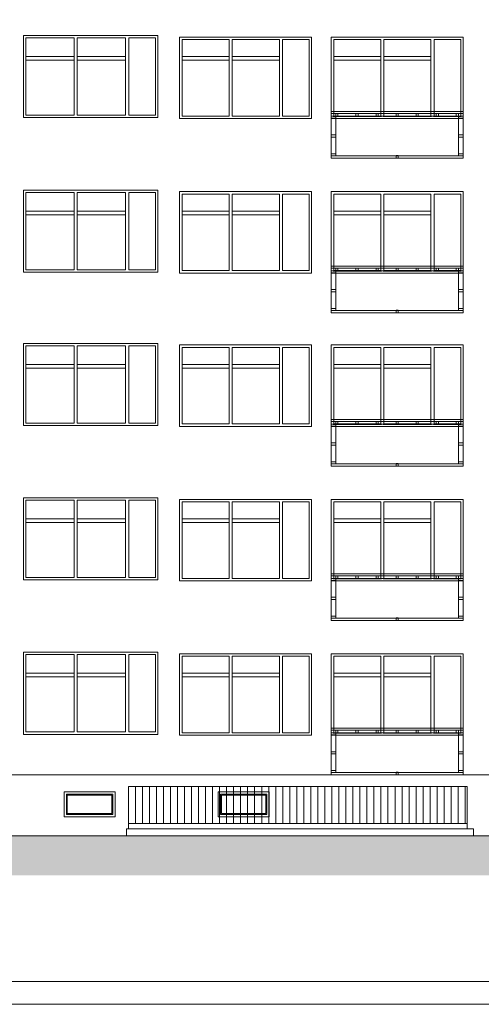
# Paper-space layout 'A-43 ELEWACJE' of a CAD drawing. Header units: millimetres. Extents: x -1100 to 1100, y 0 to 900.
# Tile 2 of 24: x 199 to 298, y 0 to 210. Entities that reach past the tile are written whole.
import ezdxf
from ezdxf.xclip import XClip

# ---------------------------------------------------------------- set-up
doc = ezdxf.new("R2010")
doc.units = ezdxf.units.MM
doc.header["$MEASUREMENT"] = 0
doc.header["$XCLIPFRAME"] = 0
for name, color, linetype, lineweight in [('A_Arkusz_Nr_pióra__1', 7, 'Continuous', 20), ('A_ściany_Nr_pióra__1', 7, 'Continuous', 20), ('A_ściany_Nr_pióra__2', 8, 'Continuous', 13), ('A_ściany_Nr_pióra__3', 252, 'Continuous', 13)]:
    doc.layers.add(name, color=color, linetype=linetype, lineweight=lineweight)
doc.layers.add('A_ściany', color=7, linetype='Continuous')
doc.layers.add('A_ściany_Nr_pióra__9', color=7, linetype='Continuous', lineweight=13, true_color=0xadadad)

# ---------------------------------------------------------------- blocks, each defined once
blk = doc.blocks.new('Rysunek_1_1', base_point=(-473.34, 1334))
at = {"layer": 'A_ściany', "linetype": 'Continuous', "lineweight": 13}
blk.add_hatch(color=8, dxfattribs=at).paths.add_polyline_path([(108, 39.37), (29.9, 39.37), (29.9, 27.6), (635.41, 27.6), (635.41, 36.02), (177.67, 36.02)])
at = {"layer": 'A_ściany_Nr_pióra__1', "color": 7, "linetype": 'Continuous', "lineweight": 20}
for p, q in [((320.39, 49.02), (128.61, 49.02)), ((635.41, 36.02), (177.67, 36.02))]:
    blk.add_line(p, q, dxfattribs=at)
at = {"layer": 'A_ściany_Nr_pióra__2', "color": 8, "linetype": 'Continuous', "lineweight": 13}
for p, q in [((222.63, 37.54), (222.63, 46.57)), ((222.63, 46.57), (295.08, 46.57)), ((224.13, 38.66), (224.13, 46.57)), ((225.63, 38.66), (225.63, 46.57)), ((227.13, 38.66), (227.13, 46.57)), ((228.63, 38.66), (228.63, 46.57)), ((230.13, 38.66), (230.13, 46.57)), ((231.63, 38.66), (231.63, 46.57)), ((233.13, 38.66), (233.13, 46.57)), ((234.63, 38.66), (234.63, 46.57)), ((236.13, 38.66), (236.13, 46.57)), ((237.63, 38.66), (237.63, 46.57)), ((239.13, 38.66), (239.13, 46.57)), ((240.63, 38.66), (240.63, 46.57)), ((242.13, 38.66), (242.13, 46.57)), ((243.63, 38.66), (243.63, 46.57)), ((245.13, 38.66), (245.13, 46.57)), ((246.63, 38.66), (246.63, 46.57)), ((248.13, 38.66), (248.13, 46.57)), ((249.63, 38.66), (249.63, 46.57)), ((251.13, 38.66), (251.13, 46.57)), ((252.63, 38.66), (252.63, 46.57)), ((254.13, 38.66), (254.13, 46.57)), ((255.63, 38.66), (255.63, 46.57)), ((257.13, 38.66), (257.13, 46.57)), ((258.63, 38.66), (258.63, 46.57)), ((260.13, 38.66), (260.13, 46.57)), ((261.63, 38.66), (261.63, 46.57)), ((263.13, 38.66), (263.13, 46.57)), ((264.63, 38.66), (264.63, 46.57)), ((266.13, 38.66), (266.13, 46.57)), ((267.63, 38.66), (267.63, 46.57)), ((269.13, 38.66), (269.13, 46.57)), ((270.63, 38.66), (270.63, 46.57)), ((272.13, 38.66), (272.13, 46.57)), ((273.63, 38.66), (273.63, 46.57)), ((275.13, 38.66), (275.13, 46.57)), ((276.63, 38.66), (276.63, 46.57)), ((278.13, 38.66), (278.13, 46.57)), ((279.63, 38.66), (279.63, 46.57)), ((281.13, 38.66), (281.13, 46.57)), ((282.63, 38.66), (282.63, 46.57)), ((284.13, 38.66), (284.13, 46.57)), ((285.63, 38.66), (285.63, 46.57)), ((287.13, 38.66), (287.13, 46.57)), ((288.63, 38.66), (288.63, 46.57)), ((290.13, 38.66), (290.13, 46.57)), ((291.63, 38.66), (291.63, 46.57)), ((293.13, 38.66), (293.13, 46.57)), ((294.63, 38.66), (294.63, 46.57)), ((295.08, 46.57), (295.08, 37.54)), ((222.63, 38.66), (295.08, 38.66)), ((222.24, 36.02), (222.24, 37.54)), ((222.24, 37.54), (296.43, 37.54)), ((296.43, 37.54), (296.43, 36.02))]:
    blk.add_line(p, q, dxfattribs=at)
at = {"layer": 'A_ściany_Nr_pióra__3', "color": 252, "linetype": 'Continuous', "lineweight": 13}
for p, q in [((228.92, 207.09), (200.18, 207.09)), ((200.18, 207.09), (200.18, 189.52)), ((200.71, 206.57), (200.71, 190.05)), ((211.05, 206.57), (200.71, 206.57)), ((211.05, 190.05), (211.05, 206.57)), ((211.7, 206.57), (211.7, 190.05)), ((222.05, 206.57), (211.7, 206.57)), ((222.05, 190.05), (222.05, 206.57)), ((222.7, 206.57), (222.7, 190.05)), ((228.4, 206.57), (222.7, 206.57)), ((228.4, 190.05), (228.4, 206.57)), ((228.92, 189.52), (228.92, 207.09)), ((233.58, 189.34), (233.58, 206.75)), ((233.58, 206.75), (261.78, 206.75)), ((261.78, 206.75), (261.78, 189.34)), ((234.11, 206.23), (244.18, 206.23)), ((234.11, 189.87), (234.11, 206.23)), ((244.18, 206.23), (244.18, 189.87)), ((244.83, 206.23), (254.91, 206.23)), ((244.83, 189.87), (244.83, 206.23)), ((254.91, 206.23), (254.91, 189.87)), ((255.56, 206.23), (261.26, 206.23)), ((255.56, 189.87), (255.56, 206.23)), ((261.26, 206.23), (261.26, 189.87)), ((276.6, 206.23), (266.52, 206.23)), ((266.52, 206.23), (266.52, 189.87)), ((276.6, 189.87), (276.6, 206.23)), ((287.32, 206.23), (277.25, 206.23)), ((277.25, 206.23), (277.25, 189.87)), ((287.32, 189.87), (287.32, 206.23)), ((293.67, 206.23), (287.97, 206.23)), ((287.97, 206.23), (287.97, 189.87)), ((293.67, 189.87), (293.67, 206.23)), ((200.71, 202.6), (211.05, 202.6)), ((211.7, 202.6), (222.05, 202.6)), ((244.18, 202.6), (234.11, 202.6)), ((254.91, 202.6), (244.83, 202.6)), ((266.52, 202.6), (276.6, 202.6)), ((277.25, 202.6), (287.32, 202.6)), ((200.71, 201.8), (211.05, 201.8)), ((211.7, 201.8), (222.05, 201.8)), ((244.18, 201.8), (234.11, 201.8)), ((254.91, 201.8), (244.83, 201.8)), ((266.52, 201.8), (276.6, 201.8)), ((277.25, 201.8), (287.32, 201.8)), ((200.18, 189.52), (228.92, 189.52)), ((200.71, 190.05), (211.05, 190.05)), ((211.7, 190.05), (222.05, 190.05)), ((222.7, 190.05), (228.4, 190.05)), ((244.18, 189.87), (234.11, 189.87)), ((254.91, 189.87), (244.83, 189.87)), ((261.26, 189.87), (255.56, 189.87)), ((266.39, 189.74), (276.72, 189.74)), ((266.52, 189.87), (276.6, 189.87)), ((277.12, 189.74), (287.44, 189.74)), ((277.25, 189.87), (287.32, 189.87)), ((287.84, 189.74), (293.79, 189.74)), ((287.97, 189.87), (293.67, 189.87)), ((261.78, 189.34), (233.58, 189.34)), ((294.19, 189.34), (265.99, 189.34)), ((228.92, 174.04), (200.18, 174.04)), ((200.18, 174.04), (200.18, 156.47)), ((200.71, 173.52), (200.71, 157)), ((211.05, 173.52), (200.71, 173.52)), ((211.05, 157), (211.05, 173.52)), ((211.7, 173.52), (211.7, 157)), ((222.05, 173.52), (211.7, 173.52)), ((222.05, 157), (222.05, 173.52)), ((222.7, 173.52), (222.7, 157)), ((228.4, 173.52), (222.7, 173.52)), ((228.4, 157), (228.4, 173.52)), ((228.92, 156.47), (228.92, 174.04)), ((233.58, 156.29), (233.58, 173.7)), ((233.58, 173.7), (261.78, 173.7)), ((234.11, 173.18), (244.18, 173.18)), ((234.11, 156.82), (234.11, 173.18)), ((244.18, 173.18), (244.18, 156.82)), ((244.83, 173.18), (254.91, 173.18)), ((244.83, 156.82), (244.83, 173.18)), ((254.91, 173.18), (254.91, 156.82)), ((255.56, 173.18), (261.26, 173.18)), ((255.56, 156.82), (255.56, 173.18)), ((261.26, 173.18), (261.26, 156.82)), ((261.78, 173.7), (261.78, 156.29)), ((276.6, 173.18), (266.52, 173.18)), ((266.52, 173.18), (266.52, 156.82)), ((276.6, 156.82), (276.6, 173.18)), ((287.32, 173.18), (277.25, 173.18)), ((277.25, 173.18), (277.25, 156.82)), ((287.32, 156.82), (287.32, 173.18)), ((293.67, 173.18), (287.97, 173.18)), ((287.97, 173.18), (287.97, 156.82)), ((293.67, 156.82), (293.67, 173.18)), ((200.71, 169.55), (211.05, 169.55)), ((200.71, 168.75), (211.05, 168.75)), ((211.7, 169.55), (222.05, 169.55)), ((211.7, 168.75), (222.05, 168.75)), ((244.18, 169.55), (234.11, 169.55)), ((244.18, 168.75), (234.11, 168.75)), ((254.91, 169.55), (244.83, 169.55)), ((254.91, 168.75), (244.83, 168.75)), ((266.52, 169.55), (276.6, 169.55)), ((266.52, 168.75), (276.6, 168.75)), ((277.25, 169.55), (287.32, 169.55)), ((277.25, 168.75), (287.32, 168.75)), ((200.18, 156.47), (228.92, 156.47)), ((200.71, 157), (211.05, 157)), ((211.7, 157), (222.05, 157)), ((222.7, 157), (228.4, 157)), ((261.78, 156.29), (233.58, 156.29)), ((244.18, 156.82), (234.11, 156.82)), ((254.91, 156.82), (244.83, 156.82)), ((261.26, 156.82), (255.56, 156.82)), ((294.19, 156.29), (265.99, 156.29)), ((266.39, 156.69), (276.72, 156.69)), ((266.52, 156.82), (276.6, 156.82)), ((277.12, 156.69), (287.44, 156.69)), ((277.25, 156.82), (287.32, 156.82)), ((287.84, 156.69), (293.79, 156.69)), ((287.97, 156.82), (293.67, 156.82)), ((228.92, 141.27), (200.18, 141.27)), ((200.18, 141.27), (200.18, 123.7)), ((228.92, 123.7), (228.92, 141.27)), ((200.71, 140.74), (200.71, 124.22)), ((211.05, 140.74), (200.71, 140.74)), ((211.05, 124.22), (211.05, 140.74)), ((211.7, 140.74), (211.7, 124.22)), ((222.05, 140.74), (211.7, 140.74)), ((222.05, 124.22), (222.05, 140.74)), ((222.7, 140.74), (222.7, 124.22)), ((228.4, 140.74), (222.7, 140.74)), ((228.4, 124.22), (228.4, 140.74)), ((233.58, 123.52), (233.58, 140.93)), ((233.58, 140.93), (261.78, 140.93)), ((234.11, 140.4), (244.18, 140.4)), ((234.11, 124.04), (234.11, 140.4)), ((244.18, 140.4), (244.18, 124.04)), ((244.83, 140.4), (254.91, 140.4)), ((244.83, 124.04), (244.83, 140.4)), ((254.91, 140.4), (254.91, 124.04)), ((255.56, 140.4), (261.26, 140.4)), ((255.56, 124.04), (255.56, 140.4)), ((261.26, 140.4), (261.26, 124.04)), ((261.78, 140.93), (261.78, 123.52)), ((276.6, 140.4), (266.52, 140.4)), ((266.52, 140.4), (266.52, 124.04)), ((276.6, 124.04), (276.6, 140.4)), ((287.32, 140.4), (277.25, 140.4)), ((277.25, 140.4), (277.25, 124.04)), ((287.32, 124.04), (287.32, 140.4)), ((293.67, 140.4), (287.97, 140.4)), ((287.97, 140.4), (287.97, 124.04)), ((293.67, 124.04), (293.67, 140.4)), ((200.71, 136.77), (211.05, 136.77)), ((200.71, 135.97), (211.05, 135.97)), ((211.7, 136.77), (222.05, 136.77)), ((211.7, 135.97), (222.05, 135.97)), ((244.18, 136.77), (234.11, 136.77)), ((244.18, 135.97), (234.11, 135.97)), ((254.91, 136.77), (244.83, 136.77)), ((254.91, 135.97), (244.83, 135.97)), ((266.52, 136.77), (276.6, 136.77)), ((266.52, 135.97), (276.6, 135.97)), ((277.25, 136.77), (287.32, 136.77)), ((277.25, 135.97), (287.32, 135.97)), ((200.71, 124.22), (211.05, 124.22)), ((211.7, 124.22), (222.05, 124.22)), ((222.7, 124.22), (228.4, 124.22)), ((200.18, 123.7), (228.92, 123.7)), ((261.78, 123.52), (233.58, 123.52)), ((244.18, 124.04), (234.11, 124.04)), ((254.91, 124.04), (244.83, 124.04)), ((261.26, 124.04), (255.56, 124.04)), ((294.19, 123.52), (265.99, 123.52)), ((266.39, 123.92), (276.72, 123.92)), ((266.52, 124.04), (276.6, 124.04)), ((277.12, 123.92), (287.44, 123.92)), ((277.25, 124.04), (287.32, 124.04)), ((287.84, 123.92), (293.79, 123.92)), ((287.97, 124.04), (293.67, 124.04)), ((228.92, 108.27), (200.18, 108.27)), ((200.18, 108.27), (200.18, 90.7)), ((200.71, 107.74), (200.71, 91.22)), ((211.05, 107.74), (200.71, 107.74)), ((211.05, 91.22), (211.05, 107.74)), ((211.7, 107.74), (211.7, 91.22)), ((222.05, 107.74), (211.7, 107.74)), ((222.05, 91.22), (222.05, 107.74)), ((222.7, 107.74), (222.7, 91.22)), ((228.4, 107.74), (222.7, 107.74)), ((228.4, 91.22), (228.4, 107.74)), ((228.92, 90.7), (228.92, 108.27)), ((233.58, 90.52), (233.58, 107.93)), ((233.58, 107.93), (261.78, 107.93)), ((234.11, 107.4), (244.18, 107.4)), ((234.11, 91.04), (234.11, 107.4)), ((244.18, 107.4), (244.18, 91.04)), ((244.83, 107.4), (254.91, 107.4)), ((244.83, 91.04), (244.83, 107.4)), ((254.91, 107.4), (254.91, 91.04)), ((255.56, 107.4), (261.26, 107.4)), ((255.56, 91.04), (255.56, 107.4)), ((261.26, 107.4), (261.26, 91.04)), ((261.78, 107.93), (261.78, 90.52)), ((276.6, 107.4), (266.52, 107.4)), ((266.52, 107.4), (266.52, 91.04)), ((276.6, 91.04), (276.6, 107.4)), ((287.32, 107.4), (277.25, 107.4)), ((277.25, 107.4), (277.25, 91.04)), ((287.32, 91.04), (287.32, 107.4)), ((293.67, 107.4), (287.97, 107.4)), ((287.97, 107.4), (287.97, 91.04)), ((293.67, 91.04), (293.67, 107.4)), ((200.71, 103.77), (211.05, 103.77)), ((211.7, 103.77), (222.05, 103.77)), ((244.18, 103.77), (234.11, 103.77)), ((254.91, 103.77), (244.83, 103.77)), ((266.52, 103.77), (276.6, 103.77)), ((277.25, 103.77), (287.32, 103.77)), ((200.71, 102.97), (211.05, 102.97)), ((211.7, 102.97), (222.05, 102.97)), ((244.18, 102.97), (234.11, 102.97)), ((254.91, 102.97), (244.83, 102.97)), ((266.52, 102.97), (276.6, 102.97)), ((277.25, 102.97), (287.32, 102.97)), ((200.18, 90.7), (228.92, 90.7)), ((200.71, 91.22), (211.05, 91.22)), ((211.7, 91.22), (222.05, 91.22)), ((222.7, 91.22), (228.4, 91.22)), ((261.78, 90.52), (233.58, 90.52)), ((244.18, 91.04), (234.11, 91.04)), ((254.91, 91.04), (244.83, 91.04)), ((261.26, 91.04), (255.56, 91.04)), ((294.19, 90.52), (265.99, 90.52)), ((266.39, 90.92), (276.72, 90.92)), ((266.52, 91.04), (276.6, 91.04)), ((277.12, 90.92), (287.44, 90.92)), ((277.25, 91.04), (287.32, 91.04)), ((287.84, 90.92), (293.79, 90.92)), ((287.97, 91.04), (293.67, 91.04)), ((228.92, 75.27), (200.18, 75.27)), ((200.18, 75.27), (200.18, 57.7)), ((200.71, 74.74), (200.71, 58.22)), ((211.05, 74.74), (200.71, 74.74)), ((211.05, 58.22), (211.05, 74.74)), ((211.7, 74.74), (211.7, 58.22)), ((222.05, 74.74), (211.7, 74.74)), ((222.05, 58.22), (222.05, 74.74)), ((222.7, 74.74), (222.7, 58.22)), ((228.4, 74.74), (222.7, 74.74)), ((228.4, 58.22), (228.4, 74.74)), ((228.92, 57.7), (228.92, 75.27)), ((233.58, 57.52), (233.58, 74.93)), ((233.58, 74.93), (261.78, 74.93)), ((234.11, 74.4), (244.18, 74.4)), ((234.11, 58.04), (234.11, 74.4)), ((244.18, 74.4), (244.18, 58.04)), ((244.83, 74.4), (254.91, 74.4)), ((244.83, 58.04), (244.83, 74.4)), ((254.91, 74.4), (254.91, 58.04)), ((255.56, 74.4), (261.26, 74.4)), ((255.56, 58.04), (255.56, 74.4)), ((261.26, 74.4), (261.26, 58.04)), ((261.78, 74.93), (261.78, 57.52)), ((276.6, 74.4), (266.52, 74.4)), ((266.52, 74.4), (266.52, 58.04)), ((276.6, 58.04), (276.6, 74.4)), ((287.32, 74.4), (277.25, 74.4)), ((277.25, 74.4), (277.25, 58.04)), ((287.32, 58.04), (287.32, 74.4)), ((293.67, 74.4), (287.97, 74.4)), ((287.97, 74.4), (287.97, 58.04)), ((293.67, 58.04), (293.67, 74.4)), ((200.71, 70.77), (211.05, 70.77)), ((200.71, 69.97), (211.05, 69.97)), ((211.7, 70.77), (222.05, 70.77)), ((211.7, 69.97), (222.05, 69.97)), ((244.18, 70.77), (234.11, 70.77)), ((244.18, 69.97), (234.11, 69.97)), ((254.91, 70.77), (244.83, 70.77)), ((254.91, 69.97), (244.83, 69.97)), ((266.52, 70.77), (276.6, 70.77)), ((266.52, 69.97), (276.6, 69.97)), ((277.25, 70.77), (287.32, 70.77)), ((277.25, 69.97), (287.32, 69.97)), ((200.18, 57.7), (228.92, 57.7)), ((200.71, 58.22), (211.05, 58.22)), ((211.7, 58.22), (222.05, 58.22)), ((222.7, 58.22), (228.4, 58.22)), ((261.78, 57.52), (233.58, 57.52)), ((244.18, 58.04), (234.11, 58.04)), ((254.91, 58.04), (244.83, 58.04)), ((261.26, 58.04), (255.56, 58.04)), ((294.19, 57.52), (265.99, 57.52)), ((266.39, 57.92), (276.72, 57.92)), ((266.52, 58.04), (276.6, 58.04)), ((277.12, 57.92), (287.44, 57.92)), ((277.25, 58.04), (287.32, 58.04)), ((287.84, 57.92), (293.79, 57.92)), ((287.97, 58.04), (293.67, 58.04))]:
    blk.add_line(p, q, dxfattribs=at)
at = {"layer": 'A_ściany_Nr_pióra__3', "color": 252, "linetype": 'Continuous', "lineweight": 13, "flags": 128}
for points in [[(208.88, 45.4), (219.78, 45.4), (219.78, 40.1), (208.88, 40.1)], [(209.38, 44.9), (219.28, 44.9), (219.28, 40.6), (209.38, 40.6)], [(209.58, 44.7), (219.08, 44.7), (219.08, 40.8), (209.58, 40.8)], [(241.81, 45.4), (252.72, 45.4), (252.72, 40.1), (241.81, 40.1)], [(242.31, 44.9), (252.22, 44.9), (252.22, 40.6), (242.31, 40.6)], [(242.51, 44.7), (252.02, 44.7), (252.02, 40.8), (242.51, 40.8)]]:
    blk.add_lwpolyline(points, close=True, dxfattribs=at)
at = {"layer": 'A_ściany_Nr_pióra__9', "color": 253, "linetype": 'Continuous', "lineweight": 13, "true_color": 0xadadad}
for p, q in [((265.99, 206.75), (265.99, 180.84)), ((265.99, 206.75), (294.19, 206.75)), ((294.19, 206.75), (294.19, 180.84)), ((294.19, 180.84), (265.99, 180.84)), ((265.99, 173.7), (265.99, 147.79)), ((265.99, 173.7), (294.19, 173.7)), ((294.19, 173.7), (294.19, 147.79)), ((294.19, 147.79), (265.99, 147.79)), ((265.99, 140.93), (265.99, 115.02)), ((265.99, 140.93), (294.19, 140.93)), ((294.19, 140.93), (294.19, 115.02)), ((294.19, 115.02), (265.99, 115.02)), ((265.99, 107.93), (265.99, 82.02)), ((265.99, 107.93), (294.19, 107.93)), ((294.19, 107.93), (294.19, 82.02)), ((294.19, 82.02), (265.99, 82.02)), ((265.99, 74.93), (265.99, 49.02)), ((265.99, 74.93), (294.19, 74.93)), ((294.19, 74.93), (294.19, 49.02))]:
    blk.add_line(p, q, dxfattribs=at)
at = {"layer": 'A_ściany_Nr_pióra__9', "color": 253, "linetype": 'Continuous', "lineweight": 13, "true_color": 0xadadad, "flags": 128}
for points in [[(294.19, 190.84), (294.19, 190.39), (265.99, 190.39), (265.99, 190.84)], [(266.99, 189.84), (266.99, 189.39), (265.99, 189.39), (265.99, 189.84)], [(266.99, 190.39), (267.44, 190.39), (267.44, 189.84), (266.99, 189.84)], [(266.99, 189.84), (293.19, 189.84), (293.19, 181.34), (266.99, 181.34)], [(271.29, 190.39), (271.74, 190.39), (271.74, 189.84), (271.29, 189.84)], [(275.58, 190.39), (276.03, 190.39), (276.03, 189.84), (275.58, 189.84)], [(279.87, 190.39), (280.32, 190.39), (280.32, 189.84), (279.87, 189.84)], [(284.61, 190.39), (284.16, 190.39), (284.16, 189.84), (284.61, 189.84)], [(288.9, 190.39), (288.45, 190.39), (288.45, 189.84), (288.9, 189.84)], [(293.19, 190.39), (292.74, 190.39), (292.74, 189.84), (293.19, 189.84)], [(294.19, 189.84), (294.19, 189.39), (293.19, 189.39), (293.19, 189.84)], [(266.99, 185.82), (266.99, 185.37), (265.99, 185.37), (265.99, 185.82)], [(294.19, 185.82), (294.19, 185.37), (293.19, 185.37), (293.19, 185.82)], [(266.99, 181.79), (266.99, 181.34), (265.99, 181.34), (265.99, 181.79)], [(279.87, 181.43), (280.32, 181.43), (280.32, 180.84), (279.87, 180.84)], [(294.19, 181.79), (294.19, 181.34), (293.19, 181.34), (293.19, 181.79)], [(294.19, 157.79), (294.19, 157.34), (265.99, 157.34), (265.99, 157.79)], [(266.99, 156.79), (266.99, 156.34), (265.99, 156.34), (265.99, 156.79)], [(266.99, 157.34), (267.44, 157.34), (267.44, 156.79), (266.99, 156.79)], [(266.99, 156.79), (293.19, 156.79), (293.19, 148.29), (266.99, 148.29)], [(271.29, 157.34), (271.74, 157.34), (271.74, 156.79), (271.29, 156.79)], [(275.58, 157.34), (276.03, 157.34), (276.03, 156.79), (275.58, 156.79)], [(279.87, 157.34), (280.32, 157.34), (280.32, 156.79), (279.87, 156.79)], [(284.61, 157.34), (284.16, 157.34), (284.16, 156.79), (284.61, 156.79)], [(288.9, 157.34), (288.45, 157.34), (288.45, 156.79), (288.9, 156.79)], [(293.19, 157.34), (292.74, 157.34), (292.74, 156.79), (293.19, 156.79)], [(294.19, 156.79), (294.19, 156.34), (293.19, 156.34), (293.19, 156.79)], [(266.99, 152.77), (266.99, 152.32), (265.99, 152.32), (265.99, 152.77)], [(294.19, 152.77), (294.19, 152.32), (293.19, 152.32), (293.19, 152.77)], [(266.99, 148.74), (266.99, 148.29), (265.99, 148.29), (265.99, 148.74)], [(279.87, 148.38), (280.32, 148.38), (280.32, 147.79), (279.87, 147.79)], [(294.19, 148.74), (294.19, 148.29), (293.19, 148.29), (293.19, 148.74)], [(294.19, 125.02), (294.19, 124.57), (265.99, 124.57), (265.99, 125.02)], [(266.99, 124.57), (267.44, 124.57), (267.44, 124.02), (266.99, 124.02)], [(271.29, 124.57), (271.74, 124.57), (271.74, 124.02), (271.29, 124.02)], [(275.58, 124.57), (276.03, 124.57), (276.03, 124.02), (275.58, 124.02)], [(279.87, 124.57), (280.32, 124.57), (280.32, 124.02), (279.87, 124.02)], [(284.61, 124.57), (284.16, 124.57), (284.16, 124.02), (284.61, 124.02)], [(288.9, 124.57), (288.45, 124.57), (288.45, 124.02), (288.9, 124.02)], [(293.19, 124.57), (292.74, 124.57), (292.74, 124.02), (293.19, 124.02)], [(266.99, 124.02), (266.99, 123.57), (265.99, 123.57), (265.99, 124.02)], [(266.99, 124.02), (293.19, 124.02), (293.19, 115.52), (266.99, 115.52)], [(294.19, 124.02), (294.19, 123.57), (293.19, 123.57), (293.19, 124.02)], [(266.99, 119.99), (266.99, 119.54), (265.99, 119.54), (265.99, 119.99)], [(294.19, 119.99), (294.19, 119.54), (293.19, 119.54), (293.19, 119.99)], [(266.99, 115.97), (266.99, 115.52), (265.99, 115.52), (265.99, 115.97)], [(294.19, 115.97), (294.19, 115.52), (293.19, 115.52), (293.19, 115.97)], [(279.87, 115.6), (280.32, 115.6), (280.32, 115.02), (279.87, 115.02)], [(294.19, 92.02), (294.19, 91.57), (265.99, 91.57), (265.99, 92.02)], [(266.99, 91.02), (266.99, 90.57), (265.99, 90.57), (265.99, 91.02)], [(266.99, 91.57), (267.44, 91.57), (267.44, 91.02), (266.99, 91.02)], [(266.99, 91.02), (293.19, 91.02), (293.19, 82.52), (266.99, 82.52)], [(271.29, 91.57), (271.74, 91.57), (271.74, 91.02), (271.29, 91.02)], [(275.58, 91.57), (276.03, 91.57), (276.03, 91.02), (275.58, 91.02)], [(279.87, 91.57), (280.32, 91.57), (280.32, 91.02), (279.87, 91.02)], [(284.61, 91.57), (284.16, 91.57), (284.16, 91.02), (284.61, 91.02)], [(288.9, 91.57), (288.45, 91.57), (288.45, 91.02), (288.9, 91.02)], [(293.19, 91.57), (292.74, 91.57), (292.74, 91.02), (293.19, 91.02)], [(294.19, 91.02), (294.19, 90.57), (293.19, 90.57), (293.19, 91.02)], [(266.99, 86.99), (266.99, 86.54), (265.99, 86.54), (265.99, 86.99)], [(294.19, 86.99), (294.19, 86.54), (293.19, 86.54), (293.19, 86.99)], [(266.99, 82.97), (266.99, 82.52), (265.99, 82.52), (265.99, 82.97)], [(279.87, 82.6), (280.32, 82.6), (280.32, 82.02), (279.87, 82.02)], [(294.19, 82.97), (294.19, 82.52), (293.19, 82.52), (293.19, 82.97)], [(294.19, 59.02), (294.19, 58.57), (265.99, 58.57), (265.99, 59.02)], [(266.99, 58.02), (266.99, 57.57), (265.99, 57.57), (265.99, 58.02)], [(266.99, 58.57), (267.44, 58.57), (267.44, 58.02), (266.99, 58.02)], [(266.99, 58.02), (293.19, 58.02), (293.19, 49.52), (266.99, 49.52)], [(271.29, 58.57), (271.74, 58.57), (271.74, 58.02), (271.29, 58.02)], [(275.58, 58.57), (276.03, 58.57), (276.03, 58.02), (275.58, 58.02)], [(279.87, 58.57), (280.32, 58.57), (280.32, 58.02), (279.87, 58.02)], [(284.61, 58.57), (284.16, 58.57), (284.16, 58.02), (284.61, 58.02)], [(288.9, 58.57), (288.45, 58.57), (288.45, 58.02), (288.9, 58.02)], [(293.19, 58.57), (292.74, 58.57), (292.74, 58.02), (293.19, 58.02)], [(294.19, 58.02), (294.19, 57.57), (293.19, 57.57), (293.19, 58.02)], [(266.99, 53.99), (266.99, 53.54), (265.99, 53.54), (265.99, 53.99)], [(294.19, 53.99), (294.19, 53.54), (293.19, 53.54), (293.19, 53.99)], [(266.99, 49.97), (266.99, 49.52), (265.99, 49.52), (265.99, 49.97)], [(279.87, 49.6), (280.32, 49.6), (280.32, 49.02), (279.87, 49.02)], [(294.19, 49.97), (294.19, 49.52), (293.19, 49.52), (293.19, 49.97)]]:
    blk.add_lwpolyline(points, close=True, dxfattribs=at)

psp = doc.layouts.new('A-43 ELEWACJE')

# ---------------------------------------------------------------- linework, layer by layer
at = {"layer": 'A_Arkusz_Nr_pióra__1', "color": 7, "linetype": 'Continuous', "lineweight": 20}
psp.add_line((1095.1, 4.9), (29.9, 4.9), dxfattribs=at)
at = {"layer": 'A_Arkusz_Nr_pióra__1', "color": 7, "linetype": 'Continuous', "lineweight": 20, "flags": 128}
psp.add_lwpolyline([(0, 900), (1100, 900), (1100, 0), (0, 0)], close=True, dxfattribs=at)

# ---------------------------------------------------------------- block references
at = {"color": 37, "linetype": 'Continuous', "lineweight": 5, "true_color": 0x656532}
ref = psp.add_blockref('Rysunek_1_1', (-473.34, 1334), dxfattribs=at)
XClip(ref).set_block_clipping_path([(29.8998034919, 21.5565254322), (635.411243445, 454.3579568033)])

doc.saveas('drawing.dxf')
